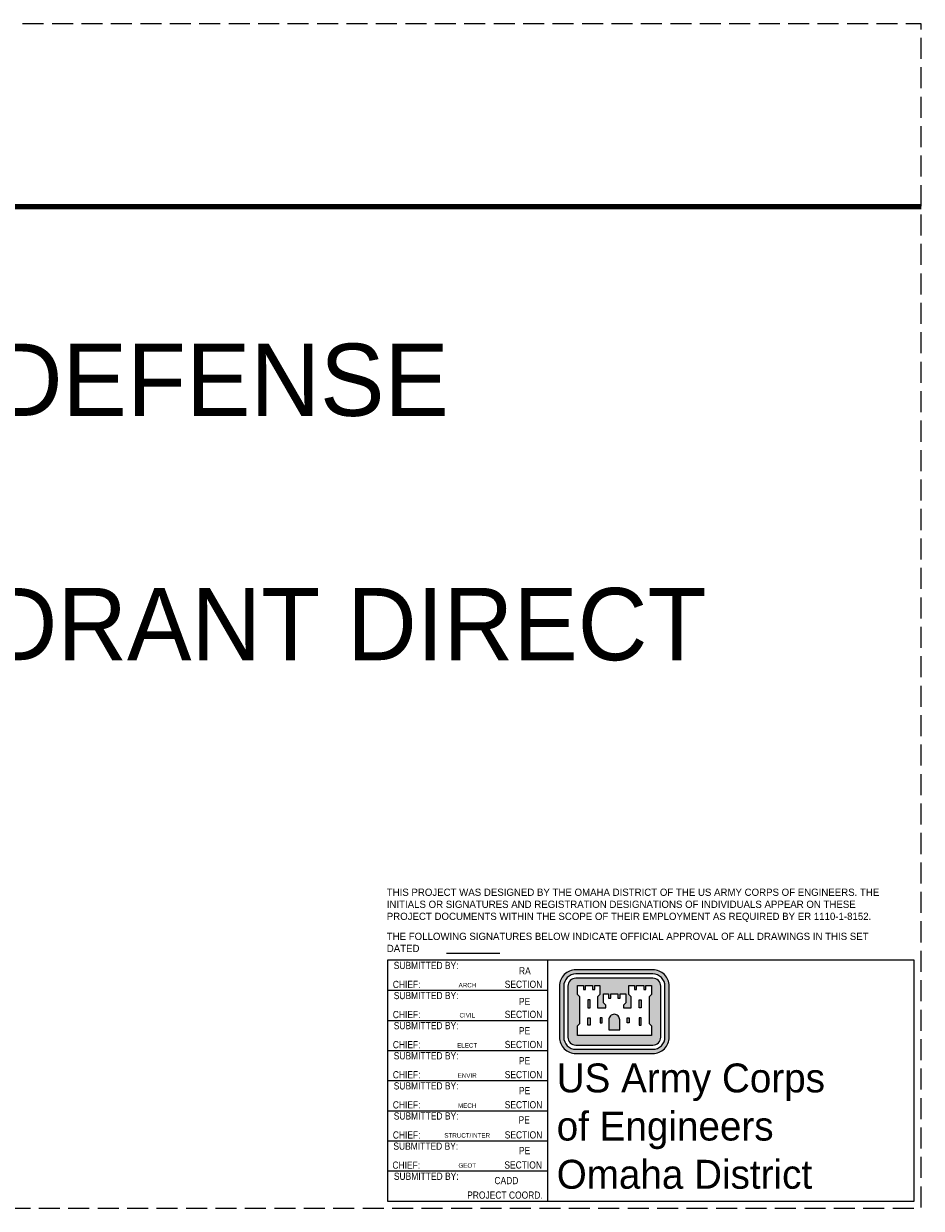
# Paper-space layout 'Layout1' of a CAD drawing. Header units: inches. Extents: x 1.3 to 32.4, y 0.7 to 21.2.
# Tile 2 of 2: x 16.8 to 32.4, y 0.8 to 21.2. Entities that reach past the tile are written whole.
import ezdxf
from ezdxf.enums import TextEntityAlignment as Align

# ---------------------------------------------------------------- set-up
doc = ezdxf.new("R2010")
doc.units = ezdxf.units.IN
doc.header["$MEASUREMENT"] = 0
doc.linetypes.add('DGN Style 3', pattern=[0.509674, 0.364053, -0.145621])
doc.layers.add('G-Anno-Nplt', color=5, linetype='Continuous', lineweight=25, plot=False)
doc.layers.add('G-Anno-Text', color=53, linetype='Continuous', lineweight=35)
doc.layers.add('g-anno-ttbl', color=4, linetype='Continuous', lineweight=18)
doc.styles.add('Style-WORKING', font='WORKING.shx')
doc.styles.add('Text', font='txt', dxfattribs={"height": 0.125})
doc.styles.add('Title', font='txt', dxfattribs={"height": 0.25})

# ---------------------------------------------------------------- blocks, each defined once
blk = doc.blocks.new('coeSheet')
at = {"layer": 'G-Anno-Nplt', "color": 7, "linetype": 'DGN Style 3', "lineweight": 18, "flags": 128}
blk.add_lwpolyline([(-0.2, 0), (30.875, 0), (30.875, 20.5), (-0.2, 20.5)], close=True, dxfattribs=at)
at = {"layer": 'G-Anno-Text', "color": 1, "linetype": 'Continuous', "lineweight": 25, "style": 'Style-WORKING'}
for tag, p in [('14_appr', (25.332, 20.767)), ('13_appr', (25.535, 20.767)), ('12_appr', (25.738, 20.767)), ('11_appr', (25.941, 20.767)), ('10_appr', (26.144, 20.767)), ('09_appr', (26.347, 20.767)), ('08_appr', (26.55, 20.767)), ('14_date', (25.332, 20.217)), ('13_date', (25.535, 20.217)), ('12_date', (25.738, 20.217)), ('11_date', (25.941, 20.217)), ('10_date', (26.144, 20.217)), ('09_date', (26.347, 20.217)), ('08_date', (26.55, 20.217)), ('14_mark', (25.332, 17.217)), ('13_mark', (25.535, 17.217)), ('12_mark', (25.738, 17.217)), ('11_mark', (25.941, 17.217)), ('10_mark', (26.144, 17.217)), ('09_mark', (26.347, 17.217)), ('08_mark', (26.55, 17.217)), ('07_appr', (25.332, 16.817)), ('06_appr', (25.535, 16.817)), ('05_appr', (25.738, 16.817)), ('04_appr', (25.941, 16.817)), ('03_appr', (26.144, 16.817)), ('02_appr', (26.347, 16.817)), ('01_appr', (26.55, 16.817)), ('07_date', (25.332, 16.267)), ('06_date', (25.535, 16.267)), ('05_date', (25.738, 16.267)), ('04_date', (25.941, 16.267)), ('03_date', (26.144, 16.267)), ('02_date', (26.347, 16.267)), ('01_date', (26.55, 16.267))]:
    blk.add_attdef(tag, text='', height=0.075, rotation=90, dxfattribs=at).set_placement(p, align=Align.MIDDLE_CENTER)
for tag, p in [('14_desc', (25.332, 17.467)), ('13_desc', (25.535, 17.467)), ('12_desc', (25.738, 17.467)), ('11_desc', (25.941, 17.467)), ('10_desc', (26.144, 17.467)), ('09_desc', (26.347, 17.467)), ('08_desc', (26.55, 17.467))]:
    blk.add_attdef(tag, text='', height=0.075, rotation=90, dxfattribs=at).set_placement(p, align=Align.MIDDLE_LEFT)

psp = doc.layouts.get("Layout1")

# ---------------------------------------------------------------- hatches: boundary and pattern name
at = {"layer": 'g-anno-ttbl'}
h = psp.add_hatch(color=256, dxfattribs=at)
h.paths.add_polyline_path([(26.088, 3.711, 0.414214), (26.369, 3.429), (27.703, 3.429, 0.414214), (27.985, 3.711), (27.985, 4.596, 0.414214), (27.703, 4.878), (26.369, 4.878, 0.414214), (26.088, 4.596)])
h.paths.add_polyline_path([(26.369, 3.502, -0.414214), (26.161, 3.711), (26.161, 4.596, -0.414214), (26.369, 4.805), (27.703, 4.805, -0.414214), (27.912, 4.596), (27.912, 3.711, -0.414214), (27.703, 3.502)], flags=16)
h.paths.add_polyline_path([(26.369, 3.575), (27.703, 3.575, 0.414214), (27.839, 3.711), (27.839, 4.596, 0.414214), (27.703, 4.732), (26.369, 4.732, 0.414214), (26.234, 4.596), (26.234, 3.711, 0.414214)], flags=0)
h.paths.add_polyline_path([(27.682, 3.742), (26.401, 3.742), (26.401, 3.909), (26.442, 3.95), (26.442, 4.409), (26.401, 4.451), (26.401, 4.607), (26.5, 4.607), (26.5, 4.534), (26.536, 4.534), (26.536, 4.607), (26.661, 4.607), (26.661, 4.534), (26.698, 4.534), (26.698, 4.607), (26.786, 4.607), (26.786, 4.451), (26.744, 4.409), (26.744, 4.221), (26.89, 4.221), (26.89, 4.263), (26.849, 4.305), (26.849, 4.461), (26.937, 4.461), (26.937, 4.388), (26.974, 4.388), (26.974, 4.461), (27.099, 4.461), (27.099, 4.388), (27.135, 4.388), (27.135, 4.461), (27.234, 4.461), (27.234, 4.305), (27.193, 4.263), (27.193, 4.221), (27.328, 4.221), (27.328, 4.409), (27.286, 4.451), (27.286, 4.607), (27.385, 4.607), (27.385, 4.534), (27.422, 4.534), (27.422, 4.607), (27.547, 4.607), (27.547, 4.534), (27.583, 4.534), (27.583, 4.607), (27.682, 4.607), (27.682, 4.451), (27.641, 4.409), (27.641, 3.95), (27.682, 3.909)], flags=0)
h.paths.add_polyline_path([(27.466, 4.221), (27.466, 4.357), (27.503, 4.357), (27.503, 4.221)], flags=0)
h.paths.add_polyline_path([(27.503, 3.919), (27.466, 3.919), (27.466, 4.044), (27.503, 4.044)], flags=0)
h.paths.add_polyline_path([(27.258, 3.961), (27.258, 4.044), (27.294, 4.044), (27.294, 3.961)], flags=0)
h.paths.add_polyline_path([(26.942, 3.836), (27.13, 3.836), (27.13, 4.013, 0.414214), (27.036, 4.107, 0.414214), (26.942, 4.013)], flags=0)
h.paths.add_polyline_path([(26.789, 3.961), (26.789, 4.044), (26.825, 4.044), (26.825, 3.961)], flags=0)
h.paths.add_polyline_path([(26.58, 3.919), (26.58, 4.044), (26.617, 4.044), (26.617, 3.919)], flags=0)
h.paths.add_polyline_path([(26.58, 4.221), (26.58, 4.357), (26.617, 4.357), (26.617, 4.221)], flags=0)

# ---------------------------------------------------------------- linework, layer by layer
at = {"layer": 'g-anno-ttbl', "lineweight": 200}
psp.add_line((1.275, 18.088), (32.35, 18.088), dxfattribs=at)
at = {"layer": 'g-anno-ttbl', "lineweight": 25}
for p, q in [((24.134, 5.166), (25.055, 5.166)), ((25.886, 0.875), (25.886, 5.044)), ((23.109, 4.523), (25.886, 4.523)), ((23.109, 4.002), (25.886, 4.002)), ((23.109, 3.481), (25.886, 3.481)), ((23.109, 2.96), (25.886, 2.96)), ((23.109, 2.439), (25.886, 2.439)), ((23.102, 1.917), (25.886, 1.917)), ((23.111, 1.396), (25.886, 1.396))]:
    psp.add_line(p, q, dxfattribs=at)
at = {"layer": 'g-anno-ttbl', "lineweight": 25, "flags": 128}
psp.add_lwpolyline([(23.11, 0.875), (32.225, 0.875), (32.225, 5.044), (23.11, 5.044)], close=True, dxfattribs=at)
at = {"layer": 'g-anno-ttbl', "lineweight": 18, "flags": 128}
for points in [[(26.369, 3.429), (27.703, 3.429, 0.414214), (27.985, 3.711), (27.985, 4.596, 0.414214), (27.703, 4.878), (26.369, 4.878, 0.414214), (26.088, 4.596), (26.088, 3.711, 0.414214)], [(26.369, 3.502), (27.703, 3.502, 0.414214), (27.912, 3.711), (27.912, 4.596, 0.414214), (27.703, 4.805), (26.369, 4.805, 0.414214), (26.161, 4.596), (26.161, 3.711, 0.414214)], [(26.369, 3.575), (27.703, 3.575, 0.414214), (27.839, 3.711), (27.839, 4.596, 0.414214), (27.703, 4.732), (26.369, 4.732, 0.414214), (26.234, 4.596), (26.234, 3.711, 0.414214)], [(26.942, 3.836), (27.13, 3.836), (27.13, 4.013, 0.414214), (27.036, 4.107), (27.036, 4.107, 0.414214), (26.942, 4.013)]]:
    psp.add_lwpolyline(points, format="xyb", close=True, dxfattribs=at)
psp.add_lwpolyline([(26.401, 4.607), (26.5, 4.607), (26.5, 4.534), (26.536, 4.534), (26.536, 4.607), (26.661, 4.607), (26.661, 4.534), (26.698, 4.534), (26.698, 4.607), (26.786, 4.607), (26.786, 4.451), (26.744, 4.409), (26.744, 4.221), (26.89, 4.221), (26.89, 4.263), (26.849, 4.305), (26.849, 4.461), (26.937, 4.461), (26.937, 4.388), (26.974, 4.388), (26.974, 4.461), (27.099, 4.461), (27.099, 4.388), (27.135, 4.388), (27.135, 4.461), (27.234, 4.461), (27.234, 4.305), (27.193, 4.263), (27.193, 4.221), (27.328, 4.221), (27.328, 4.409), (27.286, 4.451), (27.286, 4.607), (27.385, 4.607), (27.385, 4.534), (27.422, 4.534), (27.422, 4.607), (27.547, 4.607), (27.547, 4.534), (27.583, 4.534), (27.583, 4.607), (27.682, 4.607), (27.682, 4.451), (27.641, 4.409), (27.641, 3.95), (27.682, 3.909), (27.682, 3.742), (26.401, 3.742), (26.401, 3.909), (26.442, 3.95), (26.442, 4.409), (26.401, 4.451), (26.401, 4.607)], dxfattribs=at)
for points in [[(26.58, 4.221), (26.617, 4.221), (26.617, 4.357), (26.58, 4.357)], [(27.503, 4.221), (27.466, 4.221), (27.466, 4.357), (27.503, 4.357)], [(26.58, 4.044), (26.617, 4.044), (26.617, 3.919), (26.58, 3.919)], [(26.789, 3.961), (26.825, 3.961), (26.825, 4.044), (26.789, 4.044)], [(27.294, 3.961), (27.258, 3.961), (27.258, 4.044), (27.294, 4.044)], [(27.503, 4.044), (27.466, 4.044), (27.466, 3.919), (27.503, 3.919)]]:
    psp.add_lwpolyline(points, close=True, dxfattribs=at)

# ---------------------------------------------------------------- block references
at = {"layer": 'G-Anno-Nplt', "color": 7, "linetype": 'DGN Style 3', "lineweight": 18}
psp.add_blockref('coeSheet', (1.475, 0.75), dxfattribs=at)

# ---------------------------------------------------------------- texts
at = {"layer": 'g-anno-ttbl', "lineweight": 211, "style": 'Title'}
for s, p in [('DEPARTMENT OF DEFENSE', (1.512, 15.088)), ('PRESSURIZED HYDRANT DIRECT', (1.512, 10.86))]:
    psp.add_text(s, height=1.25, dxfattribs=at).set_placement(p, align=Align.MIDDLE_LEFT)
at = {"layer": 'g-anno-ttbl', "lineweight": 25, "style": 'Text', "width": 0.875}
for s, p in [('SUBMITTED BY:', (23.218, 4.953)), ('RA', (25.386, 4.86)), ('CHIEF:', (23.202, 4.624)), ('SECTION', (25.139, 4.627)), ('SUBMITTED BY:', (23.218, 4.432)), ('PE', (25.386, 4.329)), ('CHIEF:', (23.202, 4.103)), ('SECTION', (25.139, 4.106)), ('SUBMITTED BY:', (23.218, 3.911)), ('PE', (25.386, 3.823)), ('CHIEF:', (23.202, 3.582)), ('SECTION', (25.139, 3.585)), ('SUBMITTED BY:', (23.218, 3.39)), ('PE', (25.386, 3.304)), ('CHIEF:', (23.202, 3.061)), ('SECTION', (25.139, 3.064)), ('SUBMITTED BY:', (23.218, 2.869)), ('PE', (25.386, 2.786)), ('CHIEF:', (23.202, 2.54)), ('SECTION', (25.139, 2.542)), ('SUBMITTED BY:', (23.218, 2.348)), ('PE', (25.379, 2.28)), ('CHIEF:', (23.202, 2.019)), ('SECTION', (25.139, 2.021)), ('SUBMITTED BY:', (23.212, 1.826)), ('PE', (25.386, 1.749)), ('CHIEF:', (23.195, 1.497)), ('SECTION', (25.133, 1.5)), ('SUBMITTED BY:', (23.22, 1.305)), ('CADD', (24.961, 1.23)), ('PROJECT COORD.', (24.489, 0.979))]:
    psp.add_text(s, height=0.125, dxfattribs=at).set_placement(p, align=Align.MIDDLE_LEFT)
at = {"layer": 'g-anno-ttbl', "lineweight": 25, "style": 'Text'}
for s, height, p in [('ARCH', 0.0781, (24.493, 4.612)), ('CIVIL', 0.0781, (24.491, 4.091)), ('ELECT', 0.0781, (24.489, 3.57)), ('ENVIR', 0.0781, (24.489, 3.048)), ('MECH', 0.0781, (24.489, 2.527)), ('STRUCT/INTER', 0.07812, (24.489, 2.012)), ('GEOT', 0.0781, (24.491, 1.491))]:
    psp.add_text(s, height=height, dxfattribs=at).set_placement(p, align=Align.MIDDLE_CENTER)
at = {"layer": 'g-anno-ttbl', "lineweight": 25, "char_height": 0.125, "attachment_point": 1, "style": 'Text'}
for s, insert, width in [('THIS PROJECT WAS DESIGNED BY THE OMAHA DISTRICT OF THE US ARMY CORPS OF ENGINEERS. THE INITIALS OR SIGNATURES AND REGISTRATION DESIGNATIONS OF INDIVIDUALS APPEAR ON THESE PROJECT DOCUMENTS WITHIN THE SCOPE OF THEIR EMPLOYMENT AS REQUIRED BY ER 1110-1-8152.', (23.097, 6.282), 8.90958), ('THE FOLLOWING SIGNATURES BELOW INDICATE OFFICIAL APPROVAL OF ALL DRAWINGS IN THIS SET DATED', (23.097, 5.519), 8.43304)]:
    psp.add_mtext(s, dxfattribs=dict(at, insert=insert, width=width))
at = {"layer": 'g-anno-ttbl', "lineweight": 100, "insert": (26.039, 3.256), "char_height": 0.5, "width": 5.94266, "attachment_point": 1, "style": 'Text'}
psp.add_mtext('US Army Corps\\Pof Engineers\\POmaha District', dxfattribs=at)

doc.saveas('drawing.dxf')
